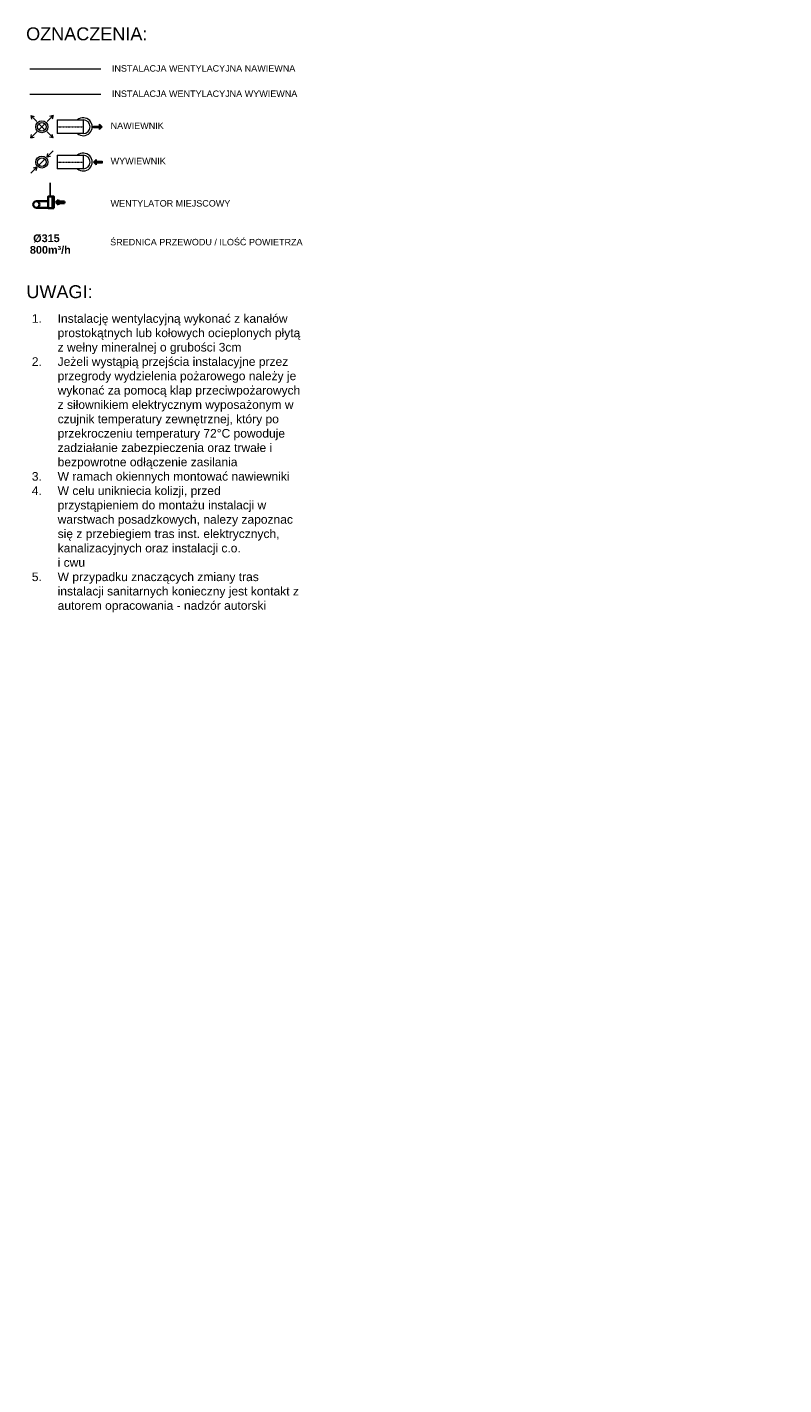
# Model space of a CAD drawing. Header units: millimetres. Extents: x -6697 to 21546, y -3389 to 18959.
# Tile 141 of 153: x 4678 to 6436, y 15701 to 18855. Entities that reach past the tile are written whole.
import ezdxf
from ezdxf.enums import TextEntityAlignment as Align

# ---------------------------------------------------------------- set-up
doc = ezdxf.new("R2010")
doc.units = ezdxf.units.MM
doc.linetypes.add('DASHDOT', pattern=[1, 0.5, -0.25, 0, -0.25])
for name, color, linetype, lineweight, true_color in [('2DL_OBJ', 7, 'Continuous', 18, 0xffdf7f), ('2DL_PLS_w', 7, 'Continuous', 35, 0xa57c00), ('2DL_PRE_n', 3, 'Continuous', 15, 0x00ff00), ('2DL_PRE_w', 7, 'Continuous', 15, 0xa57c00), ('2DL_PRO_w', 7, 'Continuous', 15, 0xa57c00), ('2DL_SYM', 7, 'Continuous', 18, 0xffdf7f)]:
    doc.layers.add(name, color=color, linetype=linetype, lineweight=lineweight, true_color=true_color)
doc.layers.add('CP_AXISAC', color=7, linetype='DASHDOT', lineweight=15)
doc.layers.add('JK-linie pomocnicze', color=40, linetype='Continuous', true_color=0xffbf00)
doc.layers.add('JK-opis', color=131, linetype='Continuous')
doc.layers.add('opisy', color=7, linetype='Continuous')
doc.styles.add('Arial', font='arial.ttf')
doc.styles.add('CP_ATTR', font='ROMANS.SHX')
doc.styles.add('Roman', font='romans.shx', dxfattribs={"bigfont": 'extfont2.shx'})
doc.styles.get("Standard").update_dxf_attribs({"font": 'arial.ttf'})

# ---------------------------------------------------------------- blocks, each defined once
blk = doc.blocks.new('CPLS_454')
blk.add_hatch(color=256).paths.add_polyline_path([(0.5, 0), (0.2, 0.3), (0.2, 0.1), (-0.5, 0.1), (-0.5, -0.1), (0.2, -0.1), (0.2, -0.3)])
for p, q in [((-0.5, -0.1), (-0.5, 0.1)), ((-0.5, 0.1), (0.2, 0.1)), ((-0.5, -0.1), (-0.5, 0.1)), ((0.2, 0.1), (0.2, 0.3)), ((0.2, 0.3), (0.5, 0)), ((0.5, 0), (0.2, -0.3)), ((0.2, -0.1), (-0.5, -0.1)), ((0.2, -0.3), (0.2, -0.1))]:
    blk.add_line(p, q)
blk = doc.blocks.new('2DLAC040_p0_38')
for p, q in [((-0.35, -0.35), (0.35, 0.35)), ((0.35, -0.35), (-0.35, 0.35)), ((0.6, 0.6), (1.3, 1.3)), ((1.3, 1.3), (0.9, 1.2)), ((1.3, 1.3), (1.2, 0.9)), ((-1.3, -1.3), (-0.6, -0.6)), ((-1.3, -1.3), (-1.2, -0.9)), ((-1.3, -1.3), (-0.9, -1.2))]:
    blk.add_line(p, q)
for radius in [0.7, 0.5]:
    blk.add_circle((0, 0), radius)
at = {"linetype": 'ByBlock', "style": 'CP_ATTR', "flags": 9}
for tag in ['NAME', 'NUMBER', 'GROUP', 'ARTICLE', 'PRODUCT-TYPE', 'ORDER-NO', 'PRODUCER', 'DN', 'PN', 'CHARACTER', 'TEMPERATURE', 'POWER', 'VOLTAGE', 'FLOW', 'OTHER']:
    blk.add_attdef(tag, text='', height=0.00005, dxfattribs=at).set_placement((-0.09, -0.02), align=Align.MIDDLE_LEFT)
blk = doc.blocks.new('2DLAC041_p0_39')
for p, q in [((-0.35, -0.35), (0.35, 0.35)), ((0.6, 0.6), (1.3, 1.3)), ((0.6, 0.6), (0.7, 1)), ((0.6, 0.6), (1, 0.7)), ((-1.3, -1.3), (-0.6, -0.6)), ((-0.6, -0.6), (-1, -0.7)), ((-0.6, -0.6), (-0.7, -1))]:
    blk.add_line(p, q)
for radius in [0.7, 0.5]:
    blk.add_circle((0, 0), radius)
at = {"linetype": 'ByBlock', "style": 'CP_ATTR', "flags": 9}
for tag in ['NAME', 'NUMBER', 'GROUP', 'ARTICLE', 'PRODUCT-TYPE', 'ORDER-NO', 'PRODUCER', 'DN', 'PN', 'CHARACTER', 'TEMPERATURE', 'POWER', 'VOLTAGE', 'FLOW', 'OTHER']:
    blk.add_attdef(tag, text='', height=0.00005, dxfattribs=at).set_placement((-0.09, -0.02), align=Align.MIDDLE_LEFT)

msp = doc.modelspace()

# ---------------------------------------------------------------- linework, layer by layer
at = {"layer": '2DL_PLS_w'}
for p, q in [((4699.44, 18451.07), (4726.94, 18451.07)), ((4699.44, 18436.05), (4726.94, 18436.05))]:
    msp.add_line(p, q, dxfattribs=at)
for points in [[(4736.94, 18435.07), (4726.94, 18435.07), (4726.94, 18462.07), (4736.94, 18462.07)], [(4737.94, 18436.07), (4736.94, 18436.07), (4736.94, 18461.07), (4737.94, 18461.07)], [(4739.94, 18435.07), (4737.94, 18435.07), (4737.94, 18462.07), (4739.94, 18462.07)]]:
    msp.add_lwpolyline(points, close=True, dxfattribs=at)
msp.add_circle((4699.44, 18443.57), 7.5, dxfattribs=at)
at = {"layer": '2DL_PRE_n'}
for p, q in [((4849.49, 18757.92), (4684.21, 18757.92)), ((4748.15, 18639.77), (4808.35, 18639.77)), ((4748.15, 18639.77), (4748.15, 18608.27)), ((4808.35, 18639.77), (4808.35, 18608.27)), ((4808.35, 18608.27), (4748.15, 18608.27))]:
    msp.add_line(p, q, dxfattribs=at)
for radius, start, end in [(20.75, 229.3793, 130.6207), (15.75, 270, 90)]:
    msp.add_arc((4808.35, 18624.02), radius, start, end, dxfattribs=at)
at = {"layer": '2DL_PRE_w'}
msp.add_line((4849.49, 18699.07), (4684.21, 18699.07), dxfattribs=at)
at = {"layer": '2DL_PRO_w'}
for p, q in [((4748.15, 18557.77), (4808.35, 18557.77)), ((4748.15, 18557.77), (4748.15, 18526.27)), ((4808.35, 18557.77), (4808.35, 18526.27)), ((4808.35, 18526.27), (4748.15, 18526.27))]:
    msp.add_line(p, q, dxfattribs=at)
for radius, start, end in [(20.75, 229.3793, 130.6207), (15.75, 270, 90)]:
    msp.add_arc((4808.35, 18542.02), radius, start, end, dxfattribs=at)
at = {"layer": 'CP_AXISAC'}
for p, q in [((4748.15, 18624.02), (4808.35, 18624.02)), ((4748.15, 18542.02), (4808.35, 18542.02))]:
    msp.add_line(p, q, dxfattribs=at)
at = {"layer": 'JK-linie pomocnicze'}
msp.add_line((4731.94, 18462.07), (4731.94, 18493.51), dxfattribs=at)

# ---------------------------------------------------------------- block references
at = {"layer": '2DL_OBJ', "xscale": 20, "yscale": 20, "zscale": 20, "rotation": 270.0000000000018}
msp.add_blockref('2DLAC040_p0_38', (4712.32, 18624.02), dxfattribs=at)
at = {"layer": '2DL_OBJ'}
for name, p, xscale, yscale, zscale in [('2DLAC040_p0_38', (4712.32, 18624.02), 20.00000000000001, 20.00000000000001, 20.00000000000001), ('2DLAC041_p0_39', (4712.32, 18542.02), 20, 20, 20)]:
    msp.add_blockref(name, p, dxfattribs=dict(at, xscale=xscale, yscale=yscale, zscale=zscale))
at = {"layer": '2DL_PLS_w', "xscale": 20, "yscale": 20, "zscale": 20, "rotation": 180}
msp.add_blockref('CPLS_454', (4754.94, 18448.57, 0), dxfattribs=at)
at = {"layer": '2DL_SYM', "xscale": 20, "yscale": 20, "zscale": 20}
msp.add_blockref('CPLS_454', (4842.42, 18623.8), dxfattribs=at)
at = {"layer": '2DL_SYM', "xscale": 20, "yscale": 20, "zscale": 20, "rotation": 180}
msp.add_blockref('CPLS_454', (4842.42, 18541.8), dxfattribs=at)

# ---------------------------------------------------------------- texts
at = {"layer": 'JK-opis', "char_height": 15, "attachment_point": 1}
for insert in [(6603.94, 16787.06), (6603.94, 16741.96)]:
    msp.add_mtext_dynamic_manual_height_columns('\\pi-14.019;{\\fISOCPEUR|b0|i0|c238|p34;∅16}', width=0.462, gutter_width=64.3, heights=[0.201], dxfattribs=dict(at, insert=insert))
at = {"layer": 'opisy', "attachment_point": 1}
for s, insert, char_height, width in [('{\\fArial|b0|i0|c238|p34;OZNACZENIA:}', (4675.73, 18854.95), 30, 472.2226), ('{\\fArial|b0|i0|c238|p34;INSTALACJA WENTYLACYJNA NAWIEWNA}', (4874.97, 18767.16), 15, 566.5968), ('{\\fArial|b0|i0|c238|p34;INSTALACJA WENTYLACYJNA WYWIEWNA}', (4874.97, 18708.31), 15, 566.5968), ('NAWIEWNIK', (4872.06, 18633.94), 15, 566.5968), ('WYWIEWNIK', (4872.06, 18551.94), 15, 566.5968), ('WENTYLATOR MIEJSCOWY', (4871.89, 18453.64), 15, 566.5968), ('ŚREDNICA PRZEWODU / ILOŚĆ POWIETRZA', (4870.94, 18363.58), 15, 566.5968), ('{\\fArial|b0|i0|c238|p34;UWAGI:}', (4676.33, 18255.88), 30, 684.1932)]:
    msp.add_mtext(s, dxfattribs=dict(at, insert=insert, char_height=char_height, width=width))
at = {"layer": 'opisy', "char_height": 18, "width": 136.8019, "attachment_point": 7, "line_spacing_factor": 0.9, "style": 'Arial'}
for s, insert in [('\\pi38.41117;{\\fArial|b1|i0|c238|p34;Ø315}', (4653.75, 18355.11)), ('\\pi22.24063;{\\fArial|b1|i0|c238|p34;800m³/h}', (4662.22, 18328.56))]:
    msp.add_mtext(s, dxfattribs=dict(at, insert=insert))
at = {"layer": 'opisy', "insert": (4688.93, 18188.54), "char_height": 20, "width": 623.5778, "attachment_point": 1, "style": 'Roman'}
msp.add_mtext('\\pi-60,l60,t60;{\\fArial|b0|i0|c238|p34;1.^IInstalację wentylacyjną wykonać z kanałów prostokątnych lub kołowych ocieplonych płytą\\P^Iz wełny mineralnej o grubości 3cm\\P2.^IJeżeli wystąpią przejścia instalacyjne przez przegrody wydzielenia pożarowego należy je wykonać za pomocą klap przeciwpożarowych\\P^Iz siłownikiem elektrycznym wyposażonym w czujnik temperatury zewnętrznej, który po przekroczeniu temperatury 72°C powoduje zadziałanie zabezpieczenia oraz trwałe i bezpowrotne odłączenie zasilania\\P3.^IW ramach okiennych montować nawiewniki\\P4.^IW celu unikniecia kolizji, przed przystąpieniem do montażu instalacji w warstwach posadzkowych, nalezy zapoznac się z przebiegiem tras inst. elektrycznych, kanalizacyjnych oraz instalacji c.o.\\P^Ii cwu\\P5.^IW przypadku znaczących zmiany tras instalacji sanitarnych konieczny jest kontakt z autorem opracowania - nadzór autorski }', dxfattribs=at)

doc.saveas('drawing.dxf')
